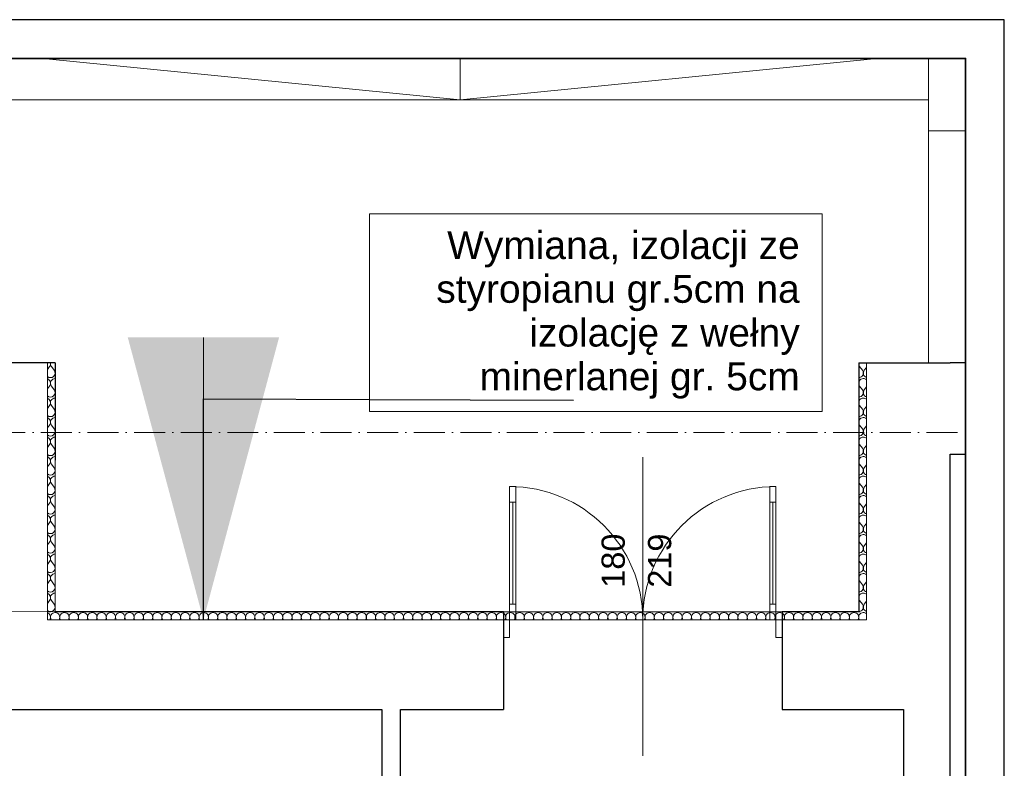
# Model space of a CAD drawing. Header units: millimetres. Extents: x 1700 to 4670, y 990 to 3874.
# Tile 110 of 110: x 4034 to 4670, y 2617 to 3101. Entities that reach past the tile are written whole.
import ezdxf

# ---------------------------------------------------------------- set-up
doc = ezdxf.new("R2010")
doc.units = ezdxf.units.MM
for name, pattern in [('Kropki i Kreski', [300, 200, -50, 0, -50]), ('Przerywana gęsta', [180, 120, -60]), ('Wipeout_Contour', [1000, 0, -1000])]:
    doc.linetypes.add(name, pattern=pattern)
doc.layers.get('0').update_dxf_attribs({"lineweight": 0})
for name, color, linetype, lineweight in [('CP_FRAME', 7, 'Continuous', 35), ('Nowe_250-A Schody Pochylnie_Nr_pióra__1', 7, 'Continuous', 13), ('Nowe_250-A Schody Pochylnie_Nr_pióra__11', 7, 'Continuous', 13), ('Nowe_410-K Osie_Nr_pióra__18', 9, 'Continuous', 13), ('Nowe_420-K Ściany_Nr_pióra__27', 7, 'Continuous', 25), ('Nowe_460-K Stropy_Nr_pióra__89', 7, 'Continuous', 13), ('Nowe_810-G Ogólne_Nr_pióra__1', 7, 'Continuous', 13), ('Nowe_810-G Ogólne_Nr_pióra__174', 7, 'Continuous', 5), ('Nowe_820-G Rysunki Obrazki_Nr_pióra__6', 7, 'Continuous', 13), ('Nowe_820-G Rysunki Obrazki_Nr_pióra__85', 7, 'Continuous', 13), ('Nowe_Drzwi Archicad_Nr_pióra__23', 7, 'Continuous', 15), ('Nowe_Drzwi Archicad_Nr_pióra__27', 7, 'Continuous', 25), ('Nowe_Drzwi Archicad_Nr_pióra__3', 7, 'Continuous', 13), ('Nowe_Znaczniki drzwi Archicada_Nr_pióra__45', 7, 'Continuous', 15), ('Nowe_Znaczniki drzwi Archicada_Nr_pióra__7', 7, 'Continuous', 13)]:
    doc.layers.add(name, color=color, linetype=linetype, lineweight=lineweight)
for name, color, linetype in [('CP_LINENORM', 253, 'Continuous'), ('Nowe_420-K Ściany', 7, 'Continuous'), ('Nowe_810-G Ogólne', 7, 'Continuous'), ('Nowe_Drzwi Archicad', 7, 'Continuous')]:
    doc.layers.add(name, color=color, linetype=linetype)
doc.styles.add('STYL_AUTOMATYCZNY_1', font='txt')
doc.dimstyles.new('STYL_AUTOMATYCZNY__4', dxfattribs={"dimtxt": 0.18, "dimasz": 182.4, "dimexe": 0.18, "dimexo": 0.0625, "dimgap": 0, "dimtad": 0, "dimtih": 1, "dimtoh": 1, "dimdec": 4, "dimzin": 0, "dimdsep": 46, "dimtxsty": 'Standard', "dimcen": 0.09, "dimadec": 0, "dimazin": 0, "dimtfac": 1, "dimtdec": 4, "dimtmove": 0, "dimatfit": 3, "dimldrblk": 'ARROWHEAD_5', "dimfxl": 1, "dimtolj": 1, "dimtzin": 0, "dimarcsym": 0})

# ---------------------------------------------------------------- blocks, each defined once
blk = doc.blocks.new('ARROWHEAD_5')
at = {"linetype": 'Continuous', "lineweight": 0}
blk.add_hatch(color=0, dxfattribs=at).paths.add_polyline_path([(-1, 0.2679), (0, 0), (-1, -0.2679)])
at = {"color": 0, "linetype": 'Continuous', "lineweight": 0}
blk.add_line((0, 0), (-1, 0), dxfattribs=at)
blk = doc.blocks.new('A2_POZIOM')
at = {"linetype": 'Continuous'}
blk.add_lwpolyline([(-569, 0), (0, 0), (0, 410), (-569, 410)], close=True, dxfattribs=at)
at = {"layer": 'CP_LINENORM', "linetype": 'Continuous'}
blk.add_lwpolyline([(-589, -5), (5, -5), (5, 415), (-589, 415)], close=True, dxfattribs=at)

msp = doc.modelspace()

# ---------------------------------------------------------------- linework, layer by layer
at = {"layer": 'Nowe_250-A Schody Pochylnie_Nr_pióra__1', "color": 252, "linetype": 'Continuous', "lineweight": 13}
for p, q in [((4620.79, 3049.41), (4620.79, 3076.13)), ((4015.79, 3049.41), (4620.79, 3049.41))]:
    msp.add_line(p, q, dxfattribs=at)
at = {"layer": 'Nowe_250-A Schody Pochylnie_Nr_pióra__11', "color": 252, "linetype": 'Continuous', "lineweight": 13}
for p, q in [((4048.82, 3076.13), (4318.29, 3049.41)), ((4318.29, 3076.13), (4318.29, 3049.41)), ((4318.29, 3049.41), (4587.75, 3076.13)), ((4620.79, 3049.41), (4620.79, 3076.13)), ((4015.79, 3049.41), (4620.79, 3049.41))]:
    msp.add_line(p, q, dxfattribs=at)
at = {"layer": 'Nowe_420-K Ściany', "color": 252, "linetype": 'Wipeout_Contour', "lineweight": 0, "ltscale": 87082.374073}
msp.add_line((4346.34, 2655.41), (4346.34, 2718.41), dxfattribs=at)
at = {"layer": 'Nowe_460-K Stropy_Nr_pióra__89', "color": 252, "linetype": 'Continuous', "lineweight": 13, "flags": 128}
msp.add_lwpolyline([(4015.79, 2718.41), (4620.79, 2718.41), (4620.79, 3049.41), (4015.79, 3049.41)], close=True, dxfattribs=at)
at = {"layer": 'Nowe_810-G Ogólne_Nr_pióra__1', "color": 252, "linetype": 'Przerywana gęsta', "lineweight": 13}
msp.add_line((4620.79, 3029.41), (4644.85, 3029.41), dxfattribs=at)
at = {"layer": 'Nowe_810-G Ogólne_Nr_pióra__174', "color": 252, "linetype": 'Continuous', "lineweight": 5}
for p, q in [((4051.79, 2799.54), (4053.19, 2801.41)), ((4056.19, 2799.01), (4054.39, 2801.41)), ((4051.79, 2786.94), (4053.19, 2788.81)), ((4056.19, 2786.41), (4054.39, 2788.81)), ((4051.79, 2774.34), (4053.19, 2776.21)), ((4056.19, 2773.81), (4054.39, 2776.21)), ((4051.79, 2761.74), (4053.19, 2763.61)), ((4056.19, 2761.21), (4054.39, 2763.61)), ((4051.79, 2749.14), (4053.19, 2751.01)), ((4056.19, 2748.61), (4054.39, 2751.01)), ((4051.79, 2736.54), (4053.19, 2738.41)), ((4056.19, 2736.01), (4054.39, 2738.41)), ((4051.79, 2723.94), (4053.19, 2725.81)), ((4056.19, 2723.41), (4054.39, 2725.81))]:
    msp.add_line(p, q, dxfattribs=at)
for centre, start, end in [((4053.79, 2809.81), 228.18969, 36.8699), ((4050.79, 2803.21), 323.1301, 70.52878), ((4056.79, 2803.21), 90, 216.8699), ((4053.79, 2797.21), 228.18969, 36.8699), ((4050.79, 2790.61), 323.1301, 70.52878), ((4056.79, 2790.61), 90, 216.8699), ((4053.79, 2784.61), 228.18969, 36.8699), ((4050.79, 2778.01), 323.1301, 70.52878), ((4056.79, 2778.01), 90, 216.8699), ((4053.79, 2772.01), 228.18969, 36.8699), ((4050.79, 2765.41), 323.1301, 70.52878), ((4056.79, 2765.41), 90, 216.8699), ((4053.79, 2759.41), 228.18969, 36.8699), ((4050.79, 2752.81), 323.1301, 70.52878), ((4056.79, 2752.81), 90, 216.8699), ((4053.79, 2746.81), 228.18969, 36.8699), ((4050.79, 2740.21), 323.1301, 70.52878), ((4056.79, 2740.21), 90, 216.8699), ((4053.79, 2734.21), 228.18969, 36.8699), ((4050.79, 2727.61), 323.1301, 70.52878), ((4056.79, 2727.61), 90, 216.8699), ((4062.79, 2715.01), 327.76905, 90), ((4068.79, 2715.01), 90, 212.23095), ((4068.79, 2715.01), 327.76905, 90), ((4074.79, 2715.01), 90, 212.23095), ((4074.79, 2715.01), 327.76905, 90), ((4080.79, 2715.01), 90, 212.23095), ((4080.79, 2715.01), 327.76905, 90), ((4086.79, 2715.01), 90, 212.23095), ((4086.79, 2715.01), 327.76905, 90), ((4092.79, 2715.01), 90, 212.23095), ((4092.79, 2715.01), 327.76905, 90), ((4098.79, 2715.01), 90, 212.23095), ((4098.79, 2715.01), 327.76905, 90), ((4104.79, 2715.01), 90, 212.23095), ((4104.79, 2715.01), 327.76905, 90), ((4110.79, 2715.01), 90, 212.23095), ((4110.79, 2715.01), 327.76905, 90), ((4116.79, 2715.01), 90, 212.23095), ((4116.79, 2715.01), 327.76905, 90), ((4122.79, 2715.01), 90, 212.23095), ((4122.79, 2715.01), 327.76905, 90), ((4128.79, 2715.01), 90, 212.23095), ((4128.79, 2715.01), 327.76905, 90), ((4134.79, 2715.01), 90, 212.23095), ((4134.79, 2715.01), 327.76905, 90), ((4140.79, 2715.01), 90, 212.23095), ((4140.79, 2715.01), 327.76905, 90), ((4146.79, 2715.01), 90, 212.23095), ((4146.79, 2715.01), 327.76905, 90), ((4152.79, 2715.01), 90, 212.23095), ((4152.79, 2715.01), 327.76905, 90), ((4158.79, 2715.01), 90, 212.23095), ((4158.79, 2715.01), 327.76905, 90), ((4164.79, 2715.01), 90, 212.23095), ((4164.79, 2715.01), 327.76905, 90), ((4170.79, 2715.01), 90, 212.23095), ((4170.79, 2715.01), 327.76905, 90), ((4176.79, 2715.01), 90, 212.23095), ((4176.79, 2715.01), 327.76905, 90), ((4182.79, 2715.01), 90, 212.23095), ((4182.79, 2715.01), 327.76905, 90), ((4188.79, 2715.01), 90, 212.23095), ((4188.79, 2715.01), 327.76905, 90), ((4194.79, 2715.01), 90, 212.23095), ((4194.79, 2715.01), 327.76905, 90), ((4200.79, 2715.01), 90, 212.23095), ((4200.79, 2715.01), 327.76905, 90), ((4206.79, 2715.01), 90, 212.23095), ((4206.79, 2715.01), 327.76905, 90), ((4212.79, 2715.01), 90, 212.23095), ((4212.79, 2715.01), 327.76905, 90), ((4218.79, 2715.01), 90, 212.23095), ((4218.79, 2715.01), 327.76905, 90), ((4224.79, 2715.01), 90, 212.23095), ((4224.79, 2715.01), 327.76905, 90), ((4230.79, 2715.01), 90, 212.23095), ((4230.79, 2715.01), 327.76905, 90), ((4236.79, 2715.01), 90, 212.23095), ((4236.79, 2715.01), 327.76905, 90), ((4242.79, 2715.01), 90, 212.23095), ((4242.79, 2715.01), 327.76905, 90), ((4248.79, 2715.01), 90, 212.23095), ((4248.79, 2715.01), 327.76905, 90), ((4254.79, 2715.01), 90, 212.23095), ((4254.79, 2715.01), 327.76905, 90), ((4260.79, 2715.01), 90, 212.23095), ((4260.79, 2715.01), 327.76905, 90), ((4266.79, 2715.01), 90, 212.23095), ((4266.79, 2715.01), 327.76905, 90), ((4272.79, 2715.01), 90, 212.23095), ((4272.79, 2715.01), 327.76905, 90), ((4278.79, 2715.01), 90, 212.23095), ((4278.79, 2715.01), 327.76905, 90), ((4284.79, 2715.01), 90, 212.23095), ((4284.79, 2715.01), 327.76905, 90), ((4290.79, 2715.01), 90, 212.23095), ((4290.79, 2715.01), 327.76905, 90), ((4296.79, 2715.01), 90, 212.23095), ((4296.79, 2715.01), 327.76905, 90), ((4302.79, 2715.01), 90, 212.23095), ((4302.79, 2715.01), 327.76905, 90), ((4308.79, 2715.01), 90, 212.23095), ((4308.79, 2715.01), 327.76905, 90), ((4314.79, 2715.01), 90, 212.23095), ((4314.79, 2715.01), 327.76905, 90), ((4320.79, 2715.01), 90, 212.23095), ((4320.79, 2715.01), 327.76905, 90), ((4326.79, 2715.01), 90, 212.23095), ((4326.79, 2715.01), 327.76905, 90), ((4332.79, 2715.01), 90, 212.23095), ((4332.79, 2715.01), 327.76905, 90), ((4338.79, 2715.01), 90, 212.23095), ((4338.79, 2715.01), 327.76905, 90)]:
    msp.add_arc(centre, 3, start, end, dxfattribs=at)

# ---------------------------------------------------------------- texts
at = {"layer": 'Nowe_Znaczniki drzwi Archicada_Nr_pióra__7', "color": 252, "lineweight": 13, "char_height": 15, "attachment_point": 7, "rotation": 90, "style": 'STYL_AUTOMATYCZNY_1'}
for s, insert in [('\\A1;{\\pql;\\pt0;\\fArial|b0|i0|c238|p0;\\W1.000000;180\\fArial|b0|i0|c238|p0;\\W1.000000;\\A1{\\H.66x;\\S^  ;}\\fArial|b0|i0|c238|p0;\\W1.000000;\\fArial|b0|i0|c238|p0;\\W1.000000;}', (4429.09, 2734.08)), ('\\A1;{\\pql;\\pt0;\\fArial|b0|i0|c238|p0;\\W1.000000;219\\fArial|b0|i0|c238|p0;\\W1.000000;\\A1{\\H.66x;\\S^  ;}\\fArial|b0|i0|c238|p0;\\W1.000000;\\fArial|b0|i0|c238|p0;\\W1.000000;}', (4459.09, 2734.08))]:
    msp.add_mtext(s, dxfattribs=dict(at, insert=insert))

# ---------------------------------------------------------------- wipeouts: each hides what was drawn before it
at = {"color": 252, "linetype": 'Wipeout_Contour', "lineweight": 0, "ltscale": 91419.039264}
msp.add_wipeout([(4279.79, 2234.41), (4279.79, 2655.41), (4267.79, 2655.41), (4267.79, 2234.41)], dxfattribs=at).dxf.layer = 'Nowe_420-K Ściany'

# ---------------------------------------------------------------- next in the draw order: linework, layer by layer
at = {"layer": 'Nowe_420-K Ściany_Nr_pióra__27', "color": 252, "linetype": 'Continuous', "lineweight": 25, "flags": 128}
for points in [[(4267.79, 2655.41), (4267.79, 2234.41)], [(4279.79, 2425.41), (4279.79, 2655.41)]]:
    msp.add_lwpolyline(points, dxfattribs=at)

# ---------------------------------------------------------------- next in the draw order: wipeouts: each hides what was drawn before it
at = {"color": 252, "linetype": 'Wipeout_Contour', "lineweight": 0, "ltscale": 60258.403883}
msp.add_wipeout([(3997.79, 2816.41), (4056.79, 2816.41), (4056.79, 2879.41)], dxfattribs=at).dxf.layer = 'Nowe_420-K Ściany'
at = {"color": 252, "linetype": 'Wipeout_Contour', "lineweight": 0, "ltscale": 77603.474244}
msp.add_wipeout([(4634.79, 2879.41), (4575.79, 2879.41), (4634.79, 2820.41)], dxfattribs=at).dxf.layer = 'Nowe_420-K Ściany'
at = {"color": 252, "linetype": 'Wipeout_Contour', "lineweight": 0, "ltscale": 59779.662109}
msp.add_wipeout([(3997.79, 2718.41), (3997.79, 2655.41), (4056.79, 2718.41)], dxfattribs=at).dxf.layer = 'Nowe_420-K Ściany'
at = {"color": 252, "linetype": 'Wipeout_Contour', "lineweight": 0, "ltscale": 77680.605517}
msp.add_wipeout([(4575.79, 2718.41), (4634.79, 2655.41), (4634.79, 2718.41)], dxfattribs=at).dxf.layer = 'Nowe_420-K Ściany'
at = {"color": 252, "linetype": 'Continuous', "lineweight": 13, "ltscale": 95192.571713}
msp.add_wipeout([(4259.77, 2975.58), (4552.12, 2975.58), (4552.12, 2848.04), (4259.77, 2848.04)], dxfattribs=at).dxf.layer = 'Nowe_820-G Rysunki Obrazki_Nr_pióra__6'

# ---------------------------------------------------------------- next in the draw order: linework, layer by layer
at = {"layer": 'Nowe_420-K Ściany_Nr_pióra__27', "color": 252, "linetype": 'Continuous', "lineweight": 25, "flags": 128}
for points in [[(4634.79, 2655.41), (4634.79, 2718.41)], [(4604.79, 2655.41), (4604.79, 2425.41)], [(4634.79, 2425.41), (4634.79, 2655.41)]]:
    msp.add_lwpolyline(points, dxfattribs=at)
at = {"layer": 'Nowe_820-G Rysunki Obrazki_Nr_pióra__85', "color": 252, "linetype": 'Continuous', "lineweight": 13, "flags": 128}
msp.add_lwpolyline([(4259.77, 2975.58), (4552.12, 2975.58), (4552.12, 2848.04), (4259.77, 2848.04)], close=True, dxfattribs=at)

# ---------------------------------------------------------------- next in the draw order: texts
at = {"layer": 'Nowe_820-G Rysunki Obrazki_Nr_pióra__6', "color": 252, "linetype": 'Continuous', "lineweight": 13, "insert": (4537.72, 2856.22), "char_height": 18, "width": 277.9468, "attachment_point": 9, "line_spacing_factor": 0.942031, "style": 'STYL_AUTOMATYCZNY_1'}
msp.add_mtext('\\A1;{\\pqr;\\fArial|b0|i0|c238|p0;\\W1.000000;Wymiana, izolacji ze styropianu gr.5cm na izolację z wełny minerlanej gr. 5cm}', dxfattribs=at)

# ---------------------------------------------------------------- next in the draw order: wipeouts: each hides what was drawn before it
at = {"color": 252, "linetype": 'Wipeout_Contour', "lineweight": 0, "ltscale": 59678.534594}
msp.add_wipeout([(3997.79, 2879.41), (3997.79, 2816.41), (4056.79, 2879.41)], dxfattribs=at).dxf.layer = 'Nowe_420-K Ściany'
at = {"color": 252, "linetype": 'Wipeout_Contour', "lineweight": 0, "ltscale": 60409.047805}
msp.add_wipeout([(4056.79, 2718.41), (3997.79, 2655.41), (4056.79, 2655.41)], dxfattribs=at).dxf.layer = 'Nowe_420-K Ściany'
at = {"color": 252, "linetype": 'Wipeout_Contour', "lineweight": 0, "ltscale": 101038.038969}
msp.add_wipeout([(4575.79, 2718.41), (4526.34, 2718.41), (4526.34, 2655.41), (4575.79, 2655.41)], dxfattribs=at).dxf.layer = 'Nowe_420-K Ściany'

# ---------------------------------------------------------------- next in the draw order: linework, layer by layer
at = {"layer": 'Nowe_420-K Ściany', "color": 252, "linetype": 'Wipeout_Contour', "lineweight": 0, "ltscale": 87082.374073}
for p, q in [((4056.79, 2718.41), (4056.79, 2655.41)), ((4346.34, 2718.41), (4056.79, 2718.41)), ((4056.79, 2655.41), (4346.34, 2655.41))]:
    msp.add_line(p, q, dxfattribs=at)
at = {"layer": 'Nowe_420-K Ściany', "color": 252, "linetype": 'Wipeout_Contour', "lineweight": 0, "ltscale": 77124.835618}
for p, q in [((4634.79, 2655.41), (4575.79, 2718.41)), ((4575.79, 2718.41), (4575.79, 2655.41)), ((4575.79, 2655.41), (4634.79, 2655.41))]:
    msp.add_line(p, q, dxfattribs=at)
at = {"layer": 'Nowe_420-K Ściany_Nr_pióra__27', "color": 252, "linetype": 'Continuous', "lineweight": 25, "flags": 128}
for points in [[(4056.79, 2879.41), (3963.79, 2879.41)], [(4056.79, 2879.41), (4056.79, 2816.41)], [(4025.79, 2655.41), (4267.79, 2655.41)]]:
    msp.add_lwpolyline(points, dxfattribs=at)
at = {"layer": 'Nowe_810-G Ogólne', "color": 252, "linetype": 'Wipeout_Contour', "lineweight": 0, "ltscale": 228874.096988}
for p, q in [((4056.79, 2879.41), (4051.79, 2879.41)), ((4051.79, 2879.41), (4051.79, 2718.41)), ((4056.79, 2718.41), (4056.79, 2879.41)), ((4051.79, 2718.41), (4051.79, 2713.41)), ((4575.79, 2713.41), (4580.79, 2713.41))]:
    msp.add_line(p, q, dxfattribs=at)
at = {"layer": 'Nowe_810-G Ogólne_Nr_pióra__1', "color": 252, "linetype": 'Continuous', "lineweight": 13}
for p, q in [((4051.79, 2718.41), (4051.79, 2879.41)), ((4051.79, 2879.41), (4056.79, 2879.41)), ((4056.79, 2879.41), (4056.79, 2718.41)), ((4051.79, 2713.41), (4051.79, 2718.41)), ((4580.79, 2713.41), (4575.79, 2713.41))]:
    msp.add_line(p, q, dxfattribs=at)
at = {"layer": 'Nowe_810-G Ogólne_Nr_pióra__174', "color": 252, "linetype": 'Continuous', "lineweight": 5}
for p, q in [((4051.79, 2875.14), (4053.19, 2877.01)), ((4056.19, 2874.61), (4054.39, 2877.01)), ((4051.79, 2862.54), (4053.19, 2864.41)), ((4056.19, 2862.01), (4054.39, 2864.41)), ((4051.79, 2849.94), (4053.19, 2851.81)), ((4056.19, 2849.41), (4054.39, 2851.81)), ((4051.79, 2837.34), (4053.19, 2839.21)), ((4056.19, 2836.81), (4054.39, 2839.21)), ((4051.79, 2824.74), (4053.19, 2826.61)), ((4056.19, 2824.21), (4054.39, 2826.61)), ((4051.79, 2812.14), (4053.19, 2814.01)), ((4056.19, 2811.61), (4054.39, 2814.01))]:
    msp.add_line(p, q, dxfattribs=at)
for centre, start, end in [((4053.79, 2872.81), 228.18969, 36.8699), ((4050.79, 2878.81), 323.1301, 11.53695), ((4056.79, 2878.81), 168.46305, 216.8699), ((4050.79, 2866.21), 323.1301, 70.52878), ((4056.79, 2866.21), 90, 216.8699), ((4053.79, 2860.21), 228.18969, 36.8699), ((4050.79, 2853.61), 323.1301, 70.52878), ((4056.79, 2853.61), 90, 216.8699), ((4053.79, 2847.61), 228.18969, 36.8699), ((4050.79, 2841.01), 323.1301, 70.52878), ((4056.79, 2841.01), 90, 216.8699), ((4053.79, 2835.01), 228.18969, 36.8699), ((4050.79, 2828.41), 323.1301, 70.52878), ((4056.79, 2828.41), 90, 216.8699), ((4053.79, 2822.41), 228.18969, 36.8699), ((4050.79, 2815.81), 323.1301, 70.52878), ((4056.79, 2815.81), 90, 216.8699), ((4053.79, 2721.61), 228.18969, 36.8699), ((4050.79, 2715.01), 327.76905, 70.52878), ((4056.79, 2715.01), 90, 212.23095), ((4056.79, 2715.01), 327.76905, 90), ((4062.79, 2715.01), 90, 212.23095), ((4530.79, 2715.01), 327.76905, 90), ((4536.79, 2715.01), 90, 212.23095), ((4536.79, 2715.01), 327.76905, 90), ((4542.79, 2715.01), 90, 212.23095), ((4542.79, 2715.01), 327.76905, 90), ((4548.79, 2715.01), 90, 212.23095), ((4548.79, 2715.01), 327.76905, 90), ((4554.79, 2715.01), 90, 212.23095), ((4554.79, 2715.01), 327.76905, 90), ((4560.79, 2715.01), 90, 212.23095), ((4560.79, 2715.01), 327.76905, 90), ((4566.79, 2715.01), 90, 212.23095), ((4566.79, 2715.01), 327.76905, 90)]:
    msp.add_arc(centre, 3, start, end, dxfattribs=at)

# ---------------------------------------------------------------- next in the draw order: wipeouts: each hides what was drawn before it
at = {"color": 252, "linetype": 'Wipeout_Contour', "lineweight": 0, "ltscale": 96456.305562}
msp.add_wipeout([(4526.34, 2718.41), (4346.34, 2718.41), (4346.34, 2655.41), (4526.34, 2655.41)], dxfattribs=at).dxf.layer = 'Nowe_420-K Ściany'

# ---------------------------------------------------------------- next in the draw order: linework, layer by layer
at = {"layer": 'Nowe_420-K Ściany_Nr_pióra__27', "color": 252, "linetype": 'Continuous', "lineweight": 25}
for p, q in [((4346.34, 2718.41), (4056.79, 2718.41)), ((4346.34, 2718.41), (4346.34, 2713.41)), ((4526.34, 2718.41), (4526.34, 2713.41)), ((4346.34, 2713.41), (4346.34, 2701.91)), ((4526.34, 2713.41), (4526.34, 2701.91)), ((4346.34, 2701.91), (4346.34, 2655.41)), ((4526.34, 2701.91), (4526.34, 2655.41))]:
    msp.add_line(p, q, dxfattribs=at)
at = {"layer": 'Nowe_420-K Ściany_Nr_pióra__27', "color": 252, "linetype": 'Continuous', "lineweight": 25, "flags": 128}
for points in [[(4575.79, 2718.41), (4526.34, 2718.41)], [(4279.79, 2655.41), (4346.34, 2655.41)], [(4526.34, 2655.41), (4604.79, 2655.41)]]:
    msp.add_lwpolyline(points, dxfattribs=at)
at = {"layer": 'Nowe_810-G Ogólne_Nr_pióra__174', "color": 252, "linetype": 'Continuous', "lineweight": 5}
for centre, start, end in [((4362.79, 2715.01), 90, 212.23095), ((4362.79, 2715.01), 327.76905, 90), ((4368.79, 2715.01), 90, 212.23095), ((4368.79, 2715.01), 327.76905, 90), ((4374.79, 2715.01), 90, 212.23095), ((4374.79, 2715.01), 327.76905, 90), ((4380.79, 2715.01), 90, 212.23095), ((4380.79, 2715.01), 327.76905, 90), ((4386.79, 2715.01), 90, 212.23095), ((4386.79, 2715.01), 327.76905, 90), ((4392.79, 2715.01), 90, 212.23095), ((4392.79, 2715.01), 327.76905, 90), ((4398.79, 2715.01), 90, 212.23095), ((4398.79, 2715.01), 327.76905, 90), ((4404.79, 2715.01), 90, 212.23095), ((4404.79, 2715.01), 327.76905, 90), ((4410.79, 2715.01), 90, 212.23095), ((4410.79, 2715.01), 327.76905, 90), ((4416.79, 2715.01), 90, 212.23095), ((4416.79, 2715.01), 327.76905, 90), ((4422.79, 2715.01), 90, 212.23095), ((4422.79, 2715.01), 327.76905, 90), ((4428.79, 2715.01), 90, 212.23095), ((4428.79, 2715.01), 327.76905, 90), ((4434.79, 2715.01), 90, 212.23095), ((4434.79, 2715.01), 327.76905, 90), ((4440.79, 2715.01), 90, 212.23095), ((4440.79, 2715.01), 327.76905, 90), ((4446.79, 2715.01), 90, 212.23095), ((4446.79, 2715.01), 327.76905, 90), ((4452.79, 2715.01), 90, 212.23095), ((4452.79, 2715.01), 327.76905, 90), ((4458.79, 2715.01), 90, 212.23095), ((4458.79, 2715.01), 327.76905, 90), ((4464.79, 2715.01), 90, 212.23095), ((4464.79, 2715.01), 327.76905, 90), ((4470.79, 2715.01), 90, 212.23095), ((4470.79, 2715.01), 327.76905, 90), ((4476.79, 2715.01), 90, 212.23095), ((4476.79, 2715.01), 327.76905, 90), ((4482.79, 2715.01), 90, 212.23095), ((4482.79, 2715.01), 327.76905, 90), ((4488.79, 2715.01), 90, 212.23095), ((4488.79, 2715.01), 327.76905, 90), ((4494.79, 2715.01), 90, 212.23095), ((4494.79, 2715.01), 327.76905, 90), ((4500.79, 2715.01), 90, 212.23095), ((4500.79, 2715.01), 327.76905, 90), ((4506.79, 2715.01), 90, 212.23095), ((4506.79, 2715.01), 327.76905, 90), ((4512.79, 2715.01), 90, 212.23095)]:
    msp.add_arc(centre, 3, start, end, dxfattribs=at)
at = {"layer": 'Nowe_Drzwi Archicad_Nr_pióra__3', "color": 252, "linetype": 'Continuous', "lineweight": 13}
for centre, start, end in [((4350.34, 2713.41), 0, 90), ((4522.34, 2713.41), 90, 180)]:
    msp.add_arc(centre, 86, start, end, dxfattribs=at)
at = {"layer": 'Nowe_Znaczniki drzwi Archicada_Nr_pióra__45', "color": 252, "linetype": 'Continuous', "lineweight": 15}
msp.add_line((4436.34, 2818.41), (4436.34, 2625.41), dxfattribs=at)

# ---------------------------------------------------------------- next in the draw order: wipeouts: each hides what was drawn before it
at = {"color": 252, "linetype": 'Wipeout_Contour', "lineweight": 0, "ltscale": 103099.587563}
msp.add_wipeout([(4575.79, 2820.41), (4575.79, 2718.41), (4634.79, 2718.41), (4634.79, 2820.41)], dxfattribs=at).dxf.layer = 'Nowe_420-K Ściany'
at = {"color": 252, "linetype": 'Wipeout_Contour', "lineweight": 0, "ltscale": 92947.742446}
msp.add_wipeout([(4350.34, 2799.41), (4350.34, 2789.41), (4354.34, 2789.41), (4354.34, 2799.41)], dxfattribs=at).dxf.layer = 'Nowe_Drzwi Archicad'
at = {"color": 252, "linetype": 'Wipeout_Contour', "lineweight": 0, "ltscale": 99667.365221}
msp.add_wipeout([(4522.34, 2799.41), (4518.34, 2799.41), (4518.34, 2789.41), (4522.34, 2789.41)], dxfattribs=at).dxf.layer = 'Nowe_Drzwi Archicad'
at = {"color": 252, "linetype": 'Wipeout_Contour', "lineweight": 0, "ltscale": 92890.046196}
msp.add_wipeout([(4350.34, 2701.91), (4350.34, 2713.41), (4346.34, 2713.41), (4346.34, 2701.91)], dxfattribs=at).dxf.layer = 'Nowe_Drzwi Archicad'
at = {"color": 252, "linetype": 'Wipeout_Contour', "lineweight": 0, "ltscale": 99922.444585}
msp.add_wipeout([(4526.34, 2701.91), (4526.34, 2713.41), (4522.34, 2713.41), (4522.34, 2701.91)], dxfattribs=at).dxf.layer = 'Nowe_Drzwi Archicad'

# ---------------------------------------------------------------- next in the draw order: linework, layer by layer
at = {"layer": 'Nowe_810-G Ogólne_Nr_pióra__174', "color": 252, "linetype": 'Continuous', "lineweight": 5}
for p, q in [((4578.19, 2811.61), (4576.39, 2814.01)), ((4579.39, 2811.61), (4580.79, 2813.47)), ((4578.19, 2799.01), (4576.39, 2801.41)), ((4579.39, 2799.01), (4580.79, 2800.87)), ((4578.19, 2786.41), (4576.39, 2788.81)), ((4579.39, 2786.41), (4580.79, 2788.27)), ((4578.19, 2773.81), (4576.39, 2776.21)), ((4579.39, 2773.81), (4580.79, 2775.67)), ((4578.19, 2761.21), (4576.39, 2763.61)), ((4579.39, 2761.21), (4580.79, 2763.07)), ((4578.19, 2748.61), (4576.39, 2751.01)), ((4579.39, 2748.61), (4580.79, 2750.47)), ((4578.19, 2736.01), (4576.39, 2738.41)), ((4579.39, 2736.01), (4580.79, 2737.87)), ((4578.19, 2723.41), (4576.39, 2725.81)), ((4579.39, 2723.41), (4580.79, 2725.27))]:
    msp.add_line(p, q, dxfattribs=at)
for centre, start, end in [((4575.79, 2809.81), 269.99995, 36.8699), ((4581.79, 2809.81), 143.1301, 250.52878), ((4578.79, 2803.21), 90, 216.8699), ((4578.79, 2803.21), 48.18969, 90), ((4575.79, 2797.21), 269.99995, 36.8699), ((4581.79, 2797.21), 143.1301, 250.52878), ((4578.79, 2790.61), 90, 216.8699), ((4578.79, 2790.61), 48.18969, 90), ((4575.79, 2784.61), 269.99995, 36.8699), ((4581.79, 2784.61), 143.1301, 250.52878), ((4578.79, 2778.01), 90, 216.8699), ((4578.79, 2778.01), 48.18969, 90), ((4575.79, 2772.01), 269.99995, 36.8699), ((4581.79, 2772.01), 143.1301, 250.52878), ((4578.79, 2765.41), 90, 216.8699), ((4578.79, 2765.41), 48.18969, 90), ((4575.79, 2759.41), 269.99995, 36.8699), ((4581.79, 2759.41), 143.1301, 250.52878), ((4578.79, 2752.81), 90, 216.8699), ((4578.79, 2752.81), 48.18969, 90), ((4575.79, 2746.81), 269.99995, 36.8699), ((4581.79, 2746.81), 143.1301, 250.52878), ((4578.79, 2740.21), 90, 216.8699), ((4578.79, 2740.21), 48.18969, 90), ((4575.79, 2734.21), 269.99995, 36.8699), ((4581.79, 2734.21), 143.1301, 250.52878), ((4578.79, 2727.61), 90, 216.8699), ((4578.79, 2727.61), 48.18969, 90), ((4575.79, 2721.61), 269.99995, 36.8699), ((4581.79, 2721.61), 143.1301, 250.52878), ((4344.79, 2715.01), 90, 212.23095), ((4530.79, 2715.01), 90, 212.23095), ((4572.79, 2715.01), 90, 212.23095), ((4572.79, 2715.01), 327.76905, 90), ((4578.79, 2715.01), 90, 212.23095), ((4578.79, 2715.01), 48.18969, 90)]:
    msp.add_arc(centre, 3, start, end, dxfattribs=at)
at = {"layer": 'Nowe_Drzwi Archicad_Nr_pióra__23', "color": 252, "linetype": 'Continuous', "lineweight": 15}
for p, q in [((4346.34, 2713.41), (4346.34, 2701.91)), ((4526.34, 2701.91), (4526.34, 2713.41)), ((4346.34, 2701.91), (4350.34, 2701.91)), ((4522.34, 2701.91), (4526.34, 2701.91))]:
    msp.add_line(p, q, dxfattribs=at)
at = {"layer": 'Nowe_Drzwi Archicad_Nr_pióra__27', "color": 252, "linetype": 'Continuous', "lineweight": 25}
for p, q in [((4346.34, 2718.41), (4346.34, 2713.41)), ((4526.34, 2718.41), (4526.34, 2713.41)), ((4346.34, 2713.41), (4346.34, 2701.91)), ((4346.34, 2713.41), (4346.34, 2701.91)), ((4526.34, 2713.41), (4526.34, 2701.91)), ((4526.34, 2713.41), (4526.34, 2701.91)), ((4346.34, 2701.91), (4346.34, 2655.41)), ((4526.34, 2701.91), (4526.34, 2655.41))]:
    msp.add_line(p, q, dxfattribs=at)
at = {"layer": 'Nowe_Drzwi Archicad_Nr_pióra__3', "color": 252, "linetype": 'Continuous', "lineweight": 13}
for p, q in [((4354.34, 2799.41), (4350.34, 2799.41)), ((4518.34, 2799.41), (4522.34, 2799.41))]:
    msp.add_line(p, q, dxfattribs=at)

# ---------------------------------------------------------------- next in the draw order: wipeouts: each hides what was drawn before it
at = {"color": 252, "linetype": 'Wipeout_Contour', "lineweight": 0, "ltscale": 77007.558136}
msp.add_wipeout([(4575.79, 2820.41), (4634.79, 2820.41), (4575.79, 2879.41)], dxfattribs=at).dxf.layer = 'Nowe_420-K Ściany'
at = {"color": 252, "linetype": 'Wipeout_Contour', "lineweight": 0, "ltscale": 93030.126318}
msp.add_wipeout([(4354.34, 2713.41), (4354.34, 2723.41), (4350.34, 2723.41), (4350.34, 2713.41)], dxfattribs=at).dxf.layer = 'Nowe_Drzwi Archicad'
at = {"color": 252, "linetype": 'Wipeout_Contour', "lineweight": 0, "ltscale": 99744.199192}
msp.add_wipeout([(4518.34, 2713.41), (4522.34, 2713.41), (4522.34, 2723.41), (4518.34, 2723.41)], dxfattribs=at).dxf.layer = 'Nowe_Drzwi Archicad'

# ---------------------------------------------------------------- next in the draw order: linework, layer by layer
at = {"layer": 'Nowe_410-K Osie_Nr_pióra__18', "color": 9, "linetype": 'Kropki i Kreski', "lineweight": 13, "ltscale": 0.1}
msp.add_line((1910.53, 2834.41), (4644.85, 2834.41), dxfattribs=at)
at = {"layer": 'Nowe_420-K Ściany_Nr_pióra__27', "color": 252, "linetype": 'Continuous', "lineweight": 25, "flags": 128}
for points in [[(4575.79, 2879.41), (4634.79, 2879.41)], [(4575.79, 2879.41), (4575.79, 2718.41)], [(4634.79, 2718.41), (4634.79, 2820.41)]]:
    msp.add_lwpolyline(points, dxfattribs=at)
at = {"layer": 'Nowe_420-K Ściany_Nr_pióra__27', "color": 252, "linetype": 'Continuous', "lineweight": 25}
for points in [[(4644.85, 2879.41), (4634.79, 2879.41)], [(4634.79, 2820.41), (4644.85, 2820.41)]]:
    msp.add_lwpolyline(points, dxfattribs=at)
at = {"layer": 'Nowe_810-G Ogólne', "color": 252, "linetype": 'Wipeout_Contour', "lineweight": 0, "ltscale": 228874.096988}
for p, q in [((4580.79, 2879.41), (4575.79, 2879.41)), ((4575.79, 2879.41), (4575.79, 2718.41)), ((4580.79, 2713.41), (4580.79, 2879.41)), ((4575.79, 2718.41), (4056.79, 2718.41)), ((4051.79, 2713.41), (4575.79, 2713.41))]:
    msp.add_line(p, q, dxfattribs=at)
at = {"layer": 'Nowe_810-G Ogólne_Nr_pióra__1', "color": 252, "linetype": 'Przerywana gęsta', "lineweight": 13}
for p, q in [((4620.79, 2879.41), (4620.79, 3029.41)), ((4644.85, 2879.41), (4620.79, 2879.41))]:
    msp.add_line(p, q, dxfattribs=at)
at = {"layer": 'Nowe_810-G Ogólne_Nr_pióra__1', "color": 252, "linetype": 'Continuous', "lineweight": 13}
for p, q in [((4575.79, 2718.41), (4575.79, 2879.41)), ((4575.79, 2879.41), (4580.79, 2879.41)), ((4580.79, 2879.41), (4580.79, 2713.41)), ((4056.79, 2718.41), (4575.79, 2718.41)), ((4575.79, 2713.41), (4051.79, 2713.41))]:
    msp.add_line(p, q, dxfattribs=at)
at = {"layer": 'Nowe_810-G Ogólne_Nr_pióra__174', "color": 252, "linetype": 'Continuous', "lineweight": 5}
for p, q in [((4578.19, 2874.61), (4576.39, 2877.01)), ((4579.39, 2874.61), (4580.79, 2876.47)), ((4578.19, 2862.01), (4576.39, 2864.41)), ((4579.39, 2862.01), (4580.79, 2863.87)), ((4578.19, 2849.41), (4576.39, 2851.81)), ((4579.39, 2849.41), (4580.79, 2851.27)), ((4578.19, 2836.81), (4576.39, 2839.21)), ((4579.39, 2836.81), (4580.79, 2838.67)), ((4578.19, 2824.21), (4576.39, 2826.61)), ((4579.39, 2824.21), (4580.79, 2826.07))]:
    msp.add_line(p, q, dxfattribs=at)
for centre, start, end in [((4578.79, 2878.81), 168.46305, 216.8699), ((4575.79, 2872.81), 269.99995, 36.8699), ((4581.79, 2872.81), 143.1301, 250.52878), ((4578.79, 2866.21), 90, 216.8699), ((4578.79, 2866.21), 48.18969, 90), ((4575.79, 2860.21), 269.99995, 36.8699), ((4581.79, 2860.21), 143.1301, 250.52878), ((4578.79, 2853.61), 90, 216.8699), ((4578.79, 2853.61), 48.18969, 90), ((4575.79, 2847.61), 269.99995, 36.8699), ((4581.79, 2847.61), 143.1301, 250.52878), ((4578.79, 2841.01), 90, 216.8699), ((4578.79, 2841.01), 48.18969, 90), ((4575.79, 2835.01), 269.99995, 36.8699), ((4581.79, 2835.01), 143.1301, 250.52878), ((4578.79, 2828.41), 90, 216.8699), ((4578.79, 2828.41), 48.18969, 90), ((4575.79, 2822.41), 269.99995, 36.8699), ((4581.79, 2822.41), 143.1301, 250.52878), ((4578.79, 2815.81), 90, 216.8699), ((4578.79, 2815.81), 48.18969, 90), ((4344.79, 2715.01), 327.76905, 90), ((4350.79, 2715.01), 90, 212.23095), ((4350.79, 2715.01), 327.76905, 90), ((4356.79, 2715.01), 90, 212.23095), ((4356.79, 2715.01), 327.76905, 90), ((4512.79, 2715.01), 327.76905, 90), ((4518.79, 2715.01), 90, 212.23095), ((4518.79, 2715.01), 327.76905, 90), ((4524.79, 2715.01), 90, 212.23095), ((4524.79, 2715.01), 327.76905, 90)]:
    msp.add_arc(centre, 3, start, end, dxfattribs=at)
at = {"layer": 'Nowe_Drzwi Archicad_Nr_pióra__23', "color": 252, "linetype": 'Continuous', "lineweight": 15}
for p, q in [((4350.34, 2713.41), (4346.34, 2713.41)), ((4350.34, 2701.91), (4350.34, 2713.41)), ((4526.34, 2713.41), (4522.34, 2713.41)), ((4522.34, 2713.41), (4522.34, 2701.91))]:
    msp.add_line(p, q, dxfattribs=at)
at = {"layer": 'Nowe_Drzwi Archicad_Nr_pióra__3', "color": 252, "linetype": 'Continuous', "lineweight": 13}
for p, q in [((4350.34, 2713.41), (4354.34, 2713.41)), ((4522.34, 2713.41), (4518.34, 2713.41))]:
    msp.add_line(p, q, dxfattribs=at)

# ---------------------------------------------------------------- next in the draw order: wipeouts: each hides what was drawn before it
at = {"color": 252, "linetype": 'Wipeout_Contour', "lineweight": 0, "ltscale": 92945.686903}
msp.add_wipeout([(4350.34, 2789.41), (4350.34, 2723.41), (4352.34, 2723.41), (4352.34, 2789.41)], dxfattribs=at).dxf.layer = 'Nowe_Drzwi Archicad'
at = {"color": 252, "linetype": 'Wipeout_Contour', "lineweight": 0, "ltscale": 99742.719436}
msp.add_wipeout([(4522.34, 2789.41), (4520.34, 2789.41), (4520.34, 2723.41), (4522.34, 2723.41)], dxfattribs=at).dxf.layer = 'Nowe_Drzwi Archicad'

# ---------------------------------------------------------------- next in the draw order: linework, layer by layer
at = {"layer": 'Nowe_Drzwi Archicad_Nr_pióra__3', "color": 252, "linetype": 'Continuous', "lineweight": 13, "flags": 128}
for points in [[(4350.34, 2789.41), (4350.34, 2723.41), (4352.34, 2723.41), (4352.34, 2789.41)], [(4522.34, 2789.41), (4522.34, 2723.41), (4520.34, 2723.41), (4520.34, 2789.41)]]:
    msp.add_lwpolyline(points, close=True, dxfattribs=at)

# ---------------------------------------------------------------- next in the draw order: wipeouts: each hides what was drawn before it
at = {"color": 252, "linetype": 'Wipeout_Contour', "lineweight": 0, "ltscale": 93025.649471}
msp.add_wipeout([(4352.34, 2789.41), (4352.34, 2723.41), (4354.34, 2723.41), (4354.34, 2789.41)], dxfattribs=at).dxf.layer = 'Nowe_Drzwi Archicad'
at = {"color": 252, "linetype": 'Wipeout_Contour', "lineweight": 0, "ltscale": 99662.751995}
msp.add_wipeout([(4520.34, 2789.41), (4518.34, 2789.41), (4518.34, 2723.41), (4520.34, 2723.41)], dxfattribs=at).dxf.layer = 'Nowe_Drzwi Archicad'

# ---------------------------------------------------------------- next in the draw order: linework, layer by layer
at = {"layer": 'Nowe_Drzwi Archicad_Nr_pióra__3', "color": 252, "linetype": 'Continuous', "lineweight": 13}
for p, q in [((4350.34, 2799.41), (4350.34, 2789.41)), ((4354.34, 2789.41), (4354.34, 2799.41)), ((4518.34, 2789.41), (4518.34, 2799.41)), ((4522.34, 2799.41), (4522.34, 2789.41)), ((4350.34, 2789.41), (4354.34, 2789.41)), ((4352.34, 2789.41), (4352.34, 2723.41)), ((4522.34, 2789.41), (4518.34, 2789.41)), ((4520.34, 2789.41), (4520.34, 2723.41)), ((4354.34, 2723.41), (4350.34, 2723.41)), ((4350.34, 2723.41), (4350.34, 2713.41)), ((4354.34, 2713.41), (4354.34, 2723.41)), ((4518.34, 2713.41), (4518.34, 2723.41)), ((4518.34, 2723.41), (4522.34, 2723.41)), ((4522.34, 2723.41), (4522.34, 2713.41))]:
    msp.add_line(p, q, dxfattribs=at)
at = {"layer": 'Nowe_Drzwi Archicad_Nr_pióra__3', "color": 252, "linetype": 'Continuous', "lineweight": 13, "flags": 128}
for points in [[(4352.34, 2789.41), (4352.34, 2723.41), (4354.34, 2723.41), (4354.34, 2789.41)], [(4520.34, 2789.41), (4520.34, 2723.41), (4518.34, 2723.41), (4518.34, 2789.41)]]:
    msp.add_lwpolyline(points, close=True, dxfattribs=at)

# ---------------------------------------------------------------- next in the draw order: block references
at = {"layer": 'CP_FRAME', "xscale": 5, "yscale": 5}
msp.add_blockref('A2_POZIOM', (4644.85, 1026.13), dxfattribs=at)

# ---------------------------------------------------------------- next in the draw order: leaders
at = {"layer": 'Nowe_820-G Rysunki Obrazki_Nr_pióra__85', "color": 252, "linetype": 'Continuous', "lineweight": 13, "annotation_type": 0, "has_hookline": 1, "hookline_direction": 0, "text_width": 232.97}
msp.add_leader([(4152.57, 2713.41), (4152.57, 2856.22), (4391.54, 2855.24)], dimstyle='STYL_AUTOMATYCZNY__4', dxfattribs=at)

doc.saveas('drawing.dxf')
